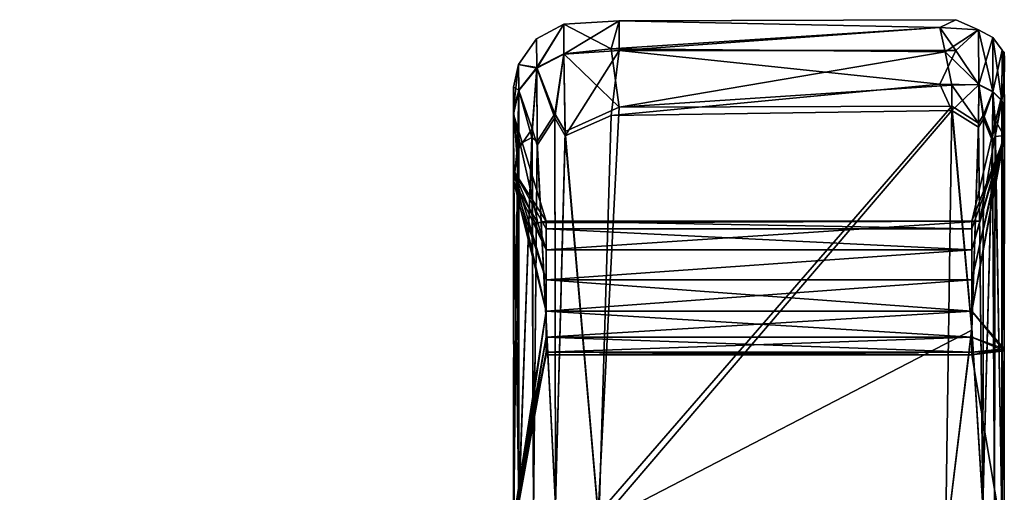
# Model space of a CAD drawing. Header units: centimetres. Extents: x -7.3 to 7.6, y -6.3 to -4.1.
# Tile 18 of 256: x -5.8 to -4.3, y -4.9 to -4.2. Entities that reach past the tile are written whole.
import ezdxf

# ---------------------------------------------------------------- set-up
doc = ezdxf.new("R2010")
doc.units = ezdxf.units.CM
doc.layers.get('0').update_dxf_attribs({"true_color": 0x5890e1})

msp = doc.modelspace()

# ---------------------------------------------------------------- meshes
at = {"color": 31, "true_color": 0xe4b899}
mesh = msp.add_polyface(dxfattribs=at)
corners = [(-5.0439, -4.4166, 37.6897), (-5.0419, -4.308, 37.5656), (-5.0495, -4.3348, 37.5417), (-5.0418, -4.3938, 37.6751), (-5.022, -4.3652, 37.6883), (-5.0148, -4.2747, 37.5835), (-5.0141, -4.3896, 37.7238), (-4.9879, -4.3488, 37.7053), (-4.9748, -4.2541, 37.5903), (-4.9727, -4.3755, 37.7395), (-5.0496, -4.3436, 37.2725), (-5.0419, -4.3074, 37.245), (-5.0437, -4.3918, 37.1418), (-4.8922, -4.2483, 37.5883), (-4.904, -4.3453, 37.7141), (-5.0148, -4.274, 37.2272), (-4.9748, -4.2535, 37.2203), (-4.9878, -4.3429, 37.1094), (-5.0141, -4.3839, 37.0893), (-5.0225, -4.378, 37.1079), (-4.8922, -4.2045, 37.405), (-4.9745, -4.209, 37.405), (-4.9727, -4.3694, 37.0739), (-4.904, -4.2462, 37.2259), (-5.0418, -4.3885, 37.1387), (-4.8922, -4.333, 37.1078), (-5.0495, -4.3032, 37.405), (-5.0424, -4.2691, 37.405), (-5.0154, -4.231, 37.405), (-5.0495, -4.4274, 37.6572)]
mesh.append_faces([[corners[k] for k in face] for face in [(0, 3, 1), (1, 3, 4), (5, 4, 6), (7, 5, 6), (7, 8, 5), (7, 9, 8), (15, 16, 17), (18, 15, 17), (18, 19, 15), (15, 19, 11), (4, 5, 1), (17, 16, 22), (19, 24, 11), (11, 24, 12)]], dxfattribs={"color": 31})
mesh.append_faces([[corners[k] for k in face] for face in [(10, 2, 26)]], dxfattribs={"vtx0": -1, "color": 31})
mesh.append_faces([[corners[k] for k in face] for face in [(10, 29, 2)]], dxfattribs={"vtx0": -1, "vtx2": -1, "color": 31})
mesh.append_faces([[corners[k] for k in face] for face in [(0, 1, 2), (10, 11, 12), (13, 8, 9), (9, 14, 13), (20, 21, 8), (8, 13, 20), (23, 16, 21), (21, 20, 23), (25, 22, 16), (16, 23, 25), (26, 27, 11), (11, 10, 26), (2, 1, 27), (27, 26, 2), (27, 1, 5), (5, 28, 27), (21, 16, 15), (15, 28, 21), (21, 28, 5), (5, 8, 21), (15, 11, 27), (27, 28, 15)]], dxfattribs={"vtx2": -1, "color": 31})
mesh = msp.add_polyface(dxfattribs=at)
corners = [(-4.3486, -4.3443, 37.1004), (-4.3555, -4.299, 37.1474), (-4.3351, -4.3094, 37.1514), (-4.3962, -4.3315, 37.1077), (-4.3561, -4.3568, 37.0838), (-4.3662, -4.6616, 36.7697), (-4.3962, -4.3002, 37.1415), (-4.4057, -4.2503, 37.2161), (-4.3562, -4.2176, 37.3103), (-4.4138, -4.2141, 37.3094), (-4.39, -4.2026, 37.405), (-4.3562, -4.2176, 37.4998), (-4.4138, -4.2141, 37.5006), (-4.39, -4.2483, 37.5906), (-4.3555, -4.2994, 37.663), (-4.4138, -4.2988, 37.6665), (-4.3561, -4.3629, 37.7304), (-4.3486, -4.3503, 37.7144), (-4.3351, -4.3101, 37.6593), (-4.3962, -4.3378, 37.7079), (-4.3348, -4.2292, 37.3132), (-4.3348, -4.2292, 37.4968), (-4.904, -4.3453, 37.7141), (-4.8922, -4.2483, 37.5883), (-4.8922, -4.2045, 37.405), (-4.904, -4.2462, 37.2259), (-4.8922, -4.333, 37.1078), (-4.3662, -4.6651, 38.0271), (-4.3664, -4.5031, 37.405), (-4.3542, -4.503, 37.3532), (-4.3178, -4.3001, 37.2466), (-4.3664, -4.5145, 37.4509), (-4.3177, -4.3775, 37.6783)]
mesh.append_faces([[corners[k] for k in face] for face in [(0, 1, 2), (3, 4, 5), (1, 6, 7), (8, 7, 9), (10, 8, 9), (10, 11, 8), (10, 12, 11), (11, 12, 13), (14, 13, 15), (16, 17, 14), (14, 17, 18), (1, 7, 8), (0, 4, 1), (13, 14, 11), (19, 15, 22), (22, 15, 23), (23, 15, 13), (12, 23, 13), (12, 24, 23), (12, 10, 24), (24, 10, 9), (25, 9, 7), (26, 7, 6), (3, 26, 6), (26, 25, 7), (25, 24, 9), (19, 27, 16)]], dxfattribs={"color": 31})
mesh.append_faces([[corners[k] for k in face] for face in [(31, 28, 32)]], dxfattribs={"vtx1": -1, "vtx2": -1, "color": 31})
mesh.append_faces([[corners[k] for k in face] for face in [(6, 1, 4), (4, 3, 6), (14, 15, 19), (19, 16, 14), (8, 20, 2), (2, 1, 8), (11, 21, 20), (20, 8, 11), (21, 11, 14), (28, 29, 30)]], dxfattribs={"vtx2": -1, "color": 31})
mesh = msp.add_polyface(dxfattribs=at)
corners = [(-4.3354, -4.3778, 37.0774), (-4.3351, -4.3094, 37.1514), (-4.3315, -4.3524, 37.1089), (-4.3486, -4.3443, 37.1004), (-4.3486, -4.3503, 37.7144), (-4.3354, -4.3837, 37.7359), (-4.3351, -4.3101, 37.6593), (-4.3312, -4.3765, 37.7229), (-4.3213, -4.3236, 37.645), (-4.3216, -4.3755, 37.7016), (-4.3205, -4.3848, 37.7067), (-4.3179, -4.2913, 37.5681), (-4.3177, -4.3361, 37.6353), (-4.3209, -4.2482, 37.4922), (-4.3177, -4.2612, 37.489), (-4.3179, -4.2511, 37.405), (-4.3209, -4.2482, 37.3178), (-4.3177, -4.2612, 37.3211), (-4.3178, -4.3001, 37.2466), (-4.3213, -4.3231, 37.1657), (-4.3177, -4.3357, 37.1752), (-4.3216, -4.3698, 37.1126), (-4.3205, -4.3791, 37.1071), (-4.3177, -4.3775, 37.6783), (-4.3177, -4.3721, 37.1361), (-4.3348, -4.2292, 37.3132), (-4.3348, -4.2292, 37.4968), (-4.3555, -4.2994, 37.663), (-4.3542, -4.503, 37.3532), (-4.3664, -4.5031, 37.405)]
mesh.append_faces([[corners[k] for k in face] for face in [(0, 1, 2), (0, 3, 1), (4, 5, 6), (6, 5, 7), (8, 7, 9), (10, 8, 9), (11, 8, 12), (11, 13, 8), (11, 14, 13), (13, 14, 15), (16, 15, 17), (18, 16, 17), (18, 19, 16), (18, 20, 19), (21, 19, 22), (21, 2, 19), (19, 2, 1), (7, 8, 6), (15, 16, 13)]], dxfattribs={"color": 31})
mesh.append_faces([[corners[k] for k in face] for face in [(29, 18, 23)]], dxfattribs={"vtx0": -1, "vtx1": -1, "vtx2": -1, "color": 31})
mesh.append_faces([[corners[k] for k in face] for face in [(24, 18, 28), (17, 14, 11), (18, 11, 12), (18, 12, 23)]], dxfattribs={"vtx0": -1, "vtx2": -1, "color": 31})
mesh.append_faces([[corners[k] for k in face] for face in [(18, 17, 11)]], dxfattribs={"vtx1": -1, "vtx2": -1, "color": 31})
mesh.append_faces([[corners[k] for k in face] for face in [(8, 10, 23), (23, 12, 8), (24, 22, 19), (19, 20, 24), (19, 1, 25), (25, 16, 19), (16, 25, 26), (26, 13, 16), (13, 26, 6), (6, 8, 13), (27, 6, 26), (24, 20, 18), (17, 15, 14)]], dxfattribs={"vtx2": -1, "color": 31})
mesh = msp.add_polyface(dxfattribs=at)
corners = [(-5.0495, -4.4274, 37.6572), (-5.0493, -4.9454, 38.0827), (-5.0439, -4.4166, 37.6897), (-5.0422, -4.9442, 38.2109), (-5.022, -4.3652, 37.6883), (-5.0197, -4.9416, 38.2557), (-5.0141, -4.3896, 37.7238), (-4.9871, -4.9269, 38.2716), (-4.9879, -4.3488, 37.7053), (-4.9727, -4.3755, 37.7395), (-4.9225, -4.9535, 38.3142), (-4.904, -4.3453, 37.7141), (-5.0418, -4.3938, 37.6751), (-5.0495, -4.3348, 37.5417), (-5.0437, -4.3918, 37.1418), (-5.0493, -4.4449, 37.1307), (-5.0496, -4.3436, 37.2725), (-4.8922, -4.333, 37.1078), (-4.9236, -4.9391, 36.4857), (-4.9727, -4.3694, 37.0739), (-4.987, -4.9261, 36.5101), (-4.9878, -4.3429, 37.1094), (-5.0141, -4.3839, 37.0893), (-5.0197, -4.9409, 36.5258), (-5.0225, -4.378, 37.1079), (-5.0419, -4.922, 36.5937), (-5.0418, -4.3885, 37.1387), (-5.0133, -4.5052, 37.3543), (-5.0011, -4.5031, 37.405), (-5.0011, -4.5458, 37.3237), (-5.0011, -4.5901, 37.307), (-5.0011, -4.637, 37.3126), (-5.0495, -4.9669, 36.7076), (-5.0011, -4.6759, 37.3395), (-5.0011, -4.6759, 37.4705), (-5.0011, -4.698, 37.4303), (-5.0011, -4.637, 37.4974), (-5.0011, -4.5901, 37.5031), (-5.0011, -4.5458, 37.4863), (-5.0011, -4.5145, 37.4509)]
mesh.append_faces([[corners[k] for k in face] for face in [(0, 1, 2), (2, 1, 3), (4, 5, 6), (5, 7, 6), (6, 7, 8), (8, 7, 9), (9, 7, 10), (11, 9, 10), (12, 2, 3), (17, 18, 19), (19, 18, 20), (21, 20, 22), (21, 19, 20), (20, 23, 22), (22, 23, 24), (24, 23, 25), (26, 25, 14), (26, 24, 25), (25, 15, 14)]], dxfattribs={"color": 31})
mesh.append_faces([[corners[k] for k in face] for face in [(16, 28, 0)]], dxfattribs={"vtx0": -1, "vtx1": -1, "vtx2": -1, "color": 31})
mesh.append_faces([[corners[k] for k in face] for face in [(31, 15, 32), (36, 1, 0)]], dxfattribs={"vtx0": -1, "vtx2": -1, "color": 31})
mesh.append_faces([[corners[k] for k in face] for face in [(29, 27, 15), (30, 29, 15), (31, 30, 15), (33, 31, 32), (34, 35, 1), (36, 34, 1), (37, 36, 0), (38, 37, 0), (39, 38, 0), (28, 39, 0)]], dxfattribs={"vtx1": -1, "vtx2": -1, "color": 31})
mesh.append_faces([[corners[k] for k in face] for face in [(4, 12, 3), (3, 5, 4), (13, 0, 2), (14, 15, 16), (16, 27, 28), (27, 16, 15)]], dxfattribs={"vtx2": -1, "color": 31})
mesh = msp.add_polyface(dxfattribs=at)
corners = [(-4.3664, -4.5458, 37.4863), (-5.0011, -4.5458, 37.4863), (-5.0011, -4.5145, 37.4509), (-4.3664, -4.5145, 37.4509), (-5.0011, -4.5901, 37.5031), (-4.3664, -4.5901, 37.5031), (-5.0011, -4.5031, 37.405), (-4.3664, -4.5031, 37.405), (-4.3664, -4.637, 37.4974), (-5.0011, -4.637, 37.4974), (-5.0133, -4.5052, 37.3543), (-4.3542, -4.503, 37.3532), (-5.0011, -4.5458, 37.3237), (-4.3664, -4.5458, 37.3237), (-5.0011, -4.5901, 37.307), (-4.3664, -4.5901, 37.307), (-5.0011, -4.637, 37.3126), (-4.3664, -4.637, 37.3126), (-4.3216, -4.3698, 37.1126), (-4.3205, -4.3791, 37.1071), (-4.3212, -4.9423, 36.5284), (-4.3486, -4.3503, 37.7144), (-4.3496, -4.9286, 38.2793), (-4.3354, -4.3837, 37.7359), (-4.3561, -4.3629, 37.7304), (-4.3326, -4.9406, 38.2756), (-4.3312, -4.3765, 37.7229), (-4.3216, -4.3755, 37.7016), (-4.3215, -4.9312, 38.2428), (-4.3205, -4.3848, 37.7067), (-4.3179, -4.6959, 37.99), (-4.3177, -4.3775, 37.6783), (-4.3177, -4.3721, 37.1361), (-4.3179, -4.6932, 36.8062), (-4.3315, -4.3524, 37.1089), (-4.3326, -4.94, 36.5054), (-4.3354, -4.3778, 37.0774), (-4.3496, -4.9278, 36.5021), (-4.3486, -4.3443, 37.1004), (-4.3561, -4.3568, 37.0838), (-4.3962, -4.3315, 37.1077), (-4.9236, -4.9391, 36.4857), (-4.8922, -4.333, 37.1078), (-4.9225, -4.9535, 38.3142), (-4.3962, -4.3378, 37.7079), (-4.904, -4.3453, 37.7141)]
mesh.append_faces([[corners[k] for k in face] for face in [(18, 19, 20), (21, 22, 23), (21, 24, 22), (23, 25, 26), (27, 28, 29), (27, 26, 28), (29, 30, 31), (32, 33, 19), (34, 35, 36), (36, 37, 38), (38, 37, 39)]], dxfattribs={"color": 31})
mesh.append_faces([[corners[k] for k in face] for face in [(40, 41, 42), (43, 44, 45)]], dxfattribs={"vtx0": -1, "color": 31})
mesh.append_faces([[corners[k] for k in face] for face in [(32, 17, 33)]], dxfattribs={"vtx0": -1, "vtx1": -1, "color": 31})
mesh.append_faces([[corners[k] for k in face] for face in [(32, 11, 13), (32, 13, 15), (32, 15, 17), (8, 31, 30)]], dxfattribs={"vtx0": -1, "vtx2": -1, "color": 31})
mesh.append_faces([[corners[k] for k in face] for face in [(0, 3, 31), (5, 0, 31), (8, 5, 31)]], dxfattribs={"vtx1": -1, "vtx2": -1, "color": 31})
mesh.append_faces([[corners[k] for k in face] for face in [(0, 1, 2), (2, 3, 0), (4, 1, 0), (0, 5, 4), (6, 7, 3), (3, 2, 6), (4, 5, 8), (8, 9, 4), (10, 11, 7), (7, 6, 10), (12, 13, 11), (11, 10, 12), (14, 15, 13), (13, 12, 14), (16, 17, 15), (15, 14, 16), (34, 18, 20)]], dxfattribs={"vtx2": -1, "color": 31})
mesh = msp.add_polyface(dxfattribs=at)
corners = [(-5.0011, -4.698, 37.4303), (-4.3664, -4.698, 37.4303), (-4.3664, -4.7019, 37.405), (-5.0011, -4.7019, 37.405), (-5.0011, -4.6759, 37.4705), (-4.3664, -4.6759, 37.4705), (-5.0011, -4.637, 37.4974), (-4.3664, -4.637, 37.4974), (-5.0011, -4.6759, 37.3395), (-4.3664, -4.6759, 37.3395), (-4.3664, -4.637, 37.3126), (-5.0011, -4.637, 37.3126), (-5.0011, -4.698, 37.3798), (-4.3664, -4.698, 37.3798), (-4.3496, -4.9278, 36.5021), (-4.4053, -4.9852, 36.4381), (-4.3662, -4.6616, 36.7697), (-4.3561, -4.3629, 37.7304), (-4.3662, -4.6651, 38.0271), (-4.3496, -4.9286, 38.2793), (-4.4053, -4.9855, 38.3399), (-4.3326, -4.9406, 38.2756), (-4.3354, -4.3837, 37.7359), (-4.3312, -4.3765, 37.7229), (-4.3215, -4.9312, 38.2428), (-4.3178, -4.9878, 38.1536), (-4.3179, -4.6959, 37.99), (-4.3205, -4.3848, 37.7067), (-4.3205, -4.3791, 37.1071), (-4.3179, -4.6932, 36.8062), (-4.3212, -4.9423, 36.5284), (-4.3178, -4.9876, 36.6258), (-4.3326, -4.94, 36.5054), (-4.3354, -4.3778, 37.0774), (-4.3561, -4.3568, 37.0838), (-4.3962, -4.3315, 37.1077), (-4.9236, -4.9391, 36.4857), (-4.9225, -4.9535, 38.3142), (-4.3962, -4.3378, 37.7079), (-4.3315, -4.3524, 37.1089)]
mesh.append_faces([[corners[k] for k in face] for face in [(14, 15, 16), (17, 18, 19), (19, 18, 20), (19, 21, 22), (23, 21, 24), (25, 26, 24), (24, 26, 27), (28, 29, 30), (29, 31, 30), (32, 14, 33), (34, 14, 16)]], dxfattribs={"color": 31})
mesh.append_faces([[corners[k] for k in face] for face in [(2, 25, 29)]], dxfattribs={"vtx0": -1, "vtx1": -1, "vtx2": -1, "color": 31})
mesh.append_faces([[corners[k] for k in face] for face in [(35, 15, 36), (37, 18, 38), (2, 26, 25)]], dxfattribs={"vtx0": -1, "vtx2": -1, "color": 31})
mesh.append_faces([[corners[k] for k in face] for face in [(5, 7, 26), (1, 5, 26), (2, 1, 26), (13, 2, 29), (9, 13, 29), (10, 9, 29)]], dxfattribs={"vtx1": -1, "vtx2": -1, "color": 31})
mesh.append_faces([[corners[k] for k in face] for face in [(0, 1, 2), (2, 3, 0), (4, 5, 1), (1, 0, 4), (6, 7, 5), (5, 4, 6), (8, 9, 10), (10, 11, 8), (12, 13, 9), (9, 8, 12), (3, 2, 13), (13, 12, 3), (35, 16, 15), (37, 20, 18), (25, 31, 29), (30, 32, 39), (15, 14, 32)]], dxfattribs={"vtx2": -1, "color": 31})
mesh = msp.add_polyface(dxfattribs=at)
corners = [(-5.6751, -5.0094, 27.1316), (-4.7286, -5.0094, 26.8761), (-4.756, -5.0202, 26.8296), (-5.7663, -5.0212, 27.1216), (-4.791, -5.0535, 26.7837), (-5.7658, -5.0564, 27.0613), (-4.791, -5.105, 26.7501), (-4.759, -5.0092, 38.4985), (-5.6947, -5.0094, 38.2409), (-4.7701, -5.0202, 38.5502), (-4.8051, -5.105, 38.6297), (-4.8056, -5.0535, 38.5959), (-5.786, -5.0564, 38.3103), (-5.786, -5.0212, 38.2501), (-4.9396, -5.04, 35.7822), (-4.6747, -5.0422, 36.0032), (-4.9164, -5.0767, 35.7631), (-5.1182, -5.0422, 35.4497), (-5.0911, -5.0787, 35.4394), (-5.2676, -5.0422, 34.6385), (-5.1563, -5.0174, 35.4647), (-4.9693, -5.0166, 35.8065), (-5.0864, -5.1023, 35.4286), (-5.2386, -5.0795, 34.6353), (-4.9096, -5.1016, 35.7555), (-4.6606, -5.0787, 35.9779), (-5.17, -5.0091, 35.5151), (-4.6754, -5.0093, 36.0615), (-4.7056, -5.018, 36.031), (-5.127, -5.0174, 29.1813), (-5.3112, -5.017, 30.0432), (-5.1191, -5.0422, 29.2492), (-4.6013, -5.0409, 28.688), (-4.924, -5.0776, 28.9306), (-4.5576, -5.0784, 28.6915), (-4.9191, -5.1016, 28.9365), (-5.101, -5.0787, 29.267), (-5.2725, -5.0422, 30.0849), (-4.7007, -5.0091, 28.6527), (-5.1984, -5.0091, 29.249), (-5.2398, -5.0807, 30.0518), (-5.0911, -5.1016, 29.2555), (-5.0495, -4.9669, 36.7076), (-5.0493, -4.4449, 37.1307), (-5.0419, -4.922, 36.5937), (-5.0011, -4.698, 37.3798), (-5.0011, -4.6759, 37.3395), (-5.0493, -4.9454, 38.0827), (-5.0011, -4.7019, 37.405), (-5.0011, -4.698, 37.4303), (-4.9225, -4.9535, 38.3142), (-4.9871, -4.9269, 38.2716), (-5.0197, -4.9416, 38.2557), (-5.0197, -4.9409, 36.5258), (-4.987, -4.9261, 36.5101), (-4.9236, -4.9391, 36.4857)]
mesh.append_faces([[corners[k] for k in face] for face in [(0, 1, 2), (3, 2, 4), (5, 4, 6), (7, 8, 9), (10, 11, 12), (13, 11, 9), (14, 15, 16), (17, 16, 18), (19, 17, 18), (14, 20, 21), (18, 22, 23), (18, 24, 22), (18, 16, 24), (24, 16, 25), (21, 26, 27), (21, 20, 26), (28, 14, 21), (16, 17, 14), (14, 17, 20), (29, 30, 31), (32, 31, 33), (34, 33, 35), (36, 35, 33), (31, 36, 33), (31, 37, 36), (38, 39, 29), (36, 40, 41), (35, 36, 41), (31, 32, 29), (42, 43, 44)]], dxfattribs={"color": 31})
mesh.append_faces([[corners[k] for k in face] for face in [(27, 54, 55)]], dxfattribs={"vtx0": -1, "color": 31})
mesh.append_faces([[corners[k] for k in face] for face in [(45, 42, 47), (27, 53, 54)]], dxfattribs={"vtx0": -1, "vtx2": -1, "color": 31})
mesh.append_faces([[corners[k] for k in face] for face in [(45, 46, 42), (48, 45, 47), (49, 48, 47)]], dxfattribs={"vtx1": -1, "vtx2": -1, "color": 31})
mesh.append_faces([[corners[k] for k in face] for face in [(8, 7, 50), (50, 51, 52)]], dxfattribs={"vtx2": -1, "color": 31})

doc.saveas('drawing.dxf')
